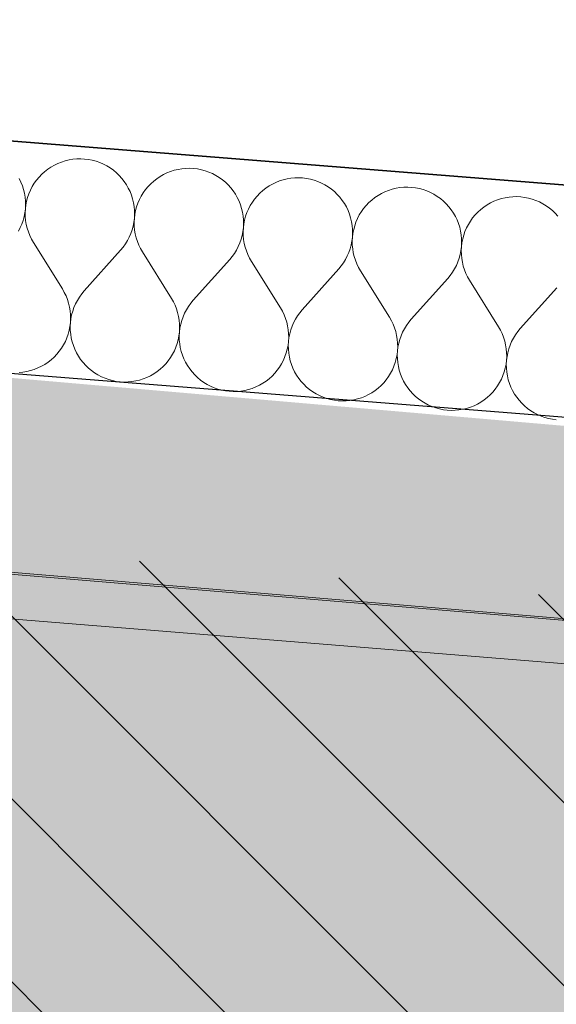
# Model space of a CAD drawing. Header units: millimetres. Extents: x -40276 to 214973, y -147941 to 35228.
# Tile 233 of 256: x -10525 to -10152, y 18343 to 19028. Entities that reach past the tile are written whole.
import ezdxf

# ---------------------------------------------------------------- set-up
doc = ezdxf.new("R2010")
doc.units = ezdxf.units.MM
doc.header["$MEASUREMENT"] = 0
doc.linetypes.add('Wipeout_Contour', pattern=[1000, 0, -1000])
for name, color, linetype in [('1._POHLED ZÁPADNÍ_2_0_plochy', 7, 'Continuous'), ('1._POHLED ZÁPADNÍ_2_akustické prvky', 7, 'Continuous'), ('1._POHLED ZÁPADNÍ_2_BT_ortho', 7, 'Continuous'), ('1._POHLED ZÁPADNÍ_2_Konstrukce - nosné', 7, 'Continuous'), ('1._POHLED ZÁPADNÍ_2_Nové_Výplně – Řezové', 7, 'Continuous'), ('1._POHLED ZÁPADNÍ_2_Výplně – Řezové', 7, 'Continuous')]:
    doc.layers.add(name, color=color, linetype=linetype)

# ---------------------------------------------------------------- blocks, each defined once
blk = doc.blocks.new('*X20', base_point=(-42174.69, -26223.67))
at = {"layer": '1._POHLED ZÁPADNÍ_2_Nové_Výplně – Řezové', "color": 21, "linetype": 'Continuous', "lineweight": 20, "true_color": 0xffaaaa}
for p, q in [((-10503.46, 18925.56), (-10505.72, 18924.04)), ((-10501.1, 18926.91), (-10503.46, 18925.56)), ((-10498.65, 18928.09), (-10501.1, 18926.91)), ((-10496.13, 18929.1), (-10498.65, 18928.09)), ((-10493.53, 18929.92), (-10496.13, 18929.1)), ((-10490.89, 18930.55), (-10493.53, 18929.92)), ((-10488.2, 18930.99), (-10490.89, 18930.55)), ((-10485.49, 18931.24), (-10488.2, 18930.99)), ((-10482.77, 18931.3), (-10485.49, 18931.24)), ((-10480.06, 18931.16), (-10482.77, 18931.3)), ((-10477.36, 18930.83), (-10480.06, 18931.16)), ((-10474.69, 18930.31), (-10477.36, 18930.83)), ((-10472.06, 18929.59), (-10474.69, 18930.31)), ((-10469.49, 18928.7), (-10472.06, 18929.59)), ((-10466.99, 18927.62), (-10469.49, 18928.7)), ((-10464.58, 18926.36), (-10466.99, 18927.62)), ((-10462.26, 18924.94), (-10464.58, 18926.36)), ((-10460.05, 18923.35), (-10462.26, 18924.94)), ((-10409.59, 18924.66), (-10412.3, 18924.41)), ((-10406.87, 18924.72), (-10409.59, 18924.66)), ((-10404.15, 18924.58), (-10406.87, 18924.72)), ((-10401.45, 18924.25), (-10404.15, 18924.58)), ((-10511.77, 18918.58), (-10513.5, 18916.48)), ((-10509.88, 18920.54), (-10511.77, 18918.58)), ((-10507.87, 18922.36), (-10509.88, 18920.54)), ((-10505.72, 18924.04), (-10507.87, 18922.36)), ((-10457.96, 18921.61), (-10460.05, 18923.35)), ((-10456, 18919.73), (-10457.96, 18921.61)), ((-10454.17, 18917.71), (-10456, 18919.73)), ((-10452.5, 18915.56), (-10454.17, 18917.71)), ((-10427.56, 18918.98), (-10429.82, 18917.46)), ((-10425.2, 18920.33), (-10427.56, 18918.98)), ((-10422.75, 18921.51), (-10425.2, 18920.33)), ((-10420.22, 18922.51), (-10422.75, 18921.51)), ((-10417.63, 18923.34), (-10420.22, 18922.51)), ((-10414.98, 18923.97), (-10417.63, 18923.34)), ((-10412.3, 18924.41), (-10414.98, 18923.97)), ((-10398.78, 18923.72), (-10401.45, 18924.25)), ((-10396.15, 18923.01), (-10398.78, 18923.72)), ((-10393.59, 18922.11), (-10396.15, 18923.01)), ((-10391.09, 18921.03), (-10393.59, 18922.11)), ((-10388.68, 18919.78), (-10391.09, 18921.03)), ((-10386.36, 18918.36), (-10388.68, 18919.78)), ((-10384.15, 18916.77), (-10386.36, 18918.36)), ((-10336.39, 18917.83), (-10339.07, 18917.39)), ((-10333.68, 18918.08), (-10336.39, 18917.83)), ((-10330.96, 18918.14), (-10333.68, 18918.08)), ((-10328.24, 18918), (-10330.96, 18918.14)), ((-10325.54, 18917.67), (-10328.24, 18918)), ((-10322.87, 18917.14), (-10325.54, 18917.67)), ((-10524.36, 18915.08), (-10525.54, 18917.53)), ((-10523.36, 18912.55), (-10524.36, 18915.08)), ((-10522.54, 18909.95), (-10523.36, 18912.55)), ((-10516.51, 18911.95), (-10517.76, 18909.54)), ((-10515.09, 18914.27), (-10516.51, 18911.95)), ((-10513.5, 18916.48), (-10515.09, 18914.27)), ((-10450.98, 18913.31), (-10452.5, 18915.56)), ((-10449.63, 18910.95), (-10450.98, 18913.31)), ((-10448.45, 18908.49), (-10449.63, 18910.95)), ((-10435.86, 18911.99), (-10437.6, 18909.9)), ((-10433.98, 18913.96), (-10435.86, 18911.99)), ((-10431.96, 18915.78), (-10433.98, 18913.96)), ((-10429.82, 18917.46), (-10431.96, 18915.78)), ((-10382.05, 18915.03), (-10384.15, 18916.77)), ((-10380.09, 18913.15), (-10382.05, 18915.03)), ((-10378.27, 18911.13), (-10380.09, 18913.15)), ((-10376.6, 18908.98), (-10378.27, 18911.13)), ((-10353.91, 18910.88), (-10356.05, 18909.2)), ((-10351.65, 18912.4), (-10353.91, 18910.88)), ((-10349.29, 18913.75), (-10351.65, 18912.4)), ((-10346.84, 18914.93), (-10349.29, 18913.75)), ((-10344.31, 18915.93), (-10346.84, 18914.93)), ((-10341.72, 18916.75), (-10344.31, 18915.93)), ((-10339.07, 18917.39), (-10341.72, 18916.75)), ((-10320.25, 18916.43), (-10322.87, 18917.14)), ((-10317.68, 18915.53), (-10320.25, 18916.43)), ((-10315.18, 18914.45), (-10317.68, 18915.53)), ((-10312.77, 18913.2), (-10315.18, 18914.45)), ((-10310.45, 18911.77), (-10312.77, 18913.2)), ((-10308.24, 18910.19), (-10310.45, 18911.77)), ((-10263.17, 18910.81), (-10265.81, 18910.17)), ((-10260.48, 18911.25), (-10263.17, 18910.81)), ((-10257.78, 18911.5), (-10260.48, 18911.25)), ((-10255.06, 18911.56), (-10257.78, 18911.5)), ((-10252.34, 18911.42), (-10255.06, 18911.56)), ((-10249.64, 18911.09), (-10252.34, 18911.42)), ((-10246.97, 18910.56), (-10249.64, 18911.09)), ((-10521.91, 18907.31), (-10522.54, 18909.95)), ((-10521.46, 18904.62), (-10521.91, 18907.31)), ((-10521.22, 18901.91), (-10521.46, 18904.62)), ((-10519.74, 18904.47), (-10520.45, 18901.85)), ((-10518.84, 18907.04), (-10519.74, 18904.47)), ((-10517.76, 18909.54), (-10518.84, 18907.04)), ((-10447.45, 18905.96), (-10448.45, 18908.49)), ((-10446.63, 18903.37), (-10447.45, 18905.96)), ((-10440.61, 18905.37), (-10441.86, 18902.96)), ((-10439.18, 18907.69), (-10440.61, 18905.37)), ((-10437.6, 18909.9), (-10439.18, 18907.69)), ((-10375.08, 18906.72), (-10376.6, 18908.98)), ((-10373.73, 18904.36), (-10375.08, 18906.72)), ((-10372.55, 18901.91), (-10373.73, 18904.36)), ((-10359.96, 18905.41), (-10361.69, 18903.32)), ((-10358.07, 18907.38), (-10359.96, 18905.41)), ((-10356.05, 18909.2), (-10358.07, 18907.38)), ((-10306.15, 18908.45), (-10308.24, 18910.19)), ((-10304.19, 18906.57), (-10306.15, 18908.45)), ((-10302.36, 18904.55), (-10304.19, 18906.57)), ((-10300.69, 18902.4), (-10302.36, 18904.55)), ((-10278.01, 18904.3), (-10280.15, 18902.62)), ((-10275.75, 18905.81), (-10278.01, 18904.3)), ((-10273.39, 18907.17), (-10275.75, 18905.81)), ((-10270.94, 18908.35), (-10273.39, 18907.17)), ((-10268.41, 18909.35), (-10270.94, 18908.35)), ((-10265.81, 18910.17), (-10268.41, 18909.35)), ((-10244.34, 18909.85), (-10246.97, 18910.56)), ((-10241.78, 18908.95), (-10244.34, 18909.85)), ((-10239.28, 18907.87), (-10241.78, 18908.95)), ((-10236.86, 18906.62), (-10239.28, 18907.87)), ((-10234.55, 18905.19), (-10236.86, 18906.62)), ((-10232.34, 18903.61), (-10234.55, 18905.19)), ((-10187.26, 18904.22), (-10189.91, 18903.59)), ((-10184.58, 18904.67), (-10187.26, 18904.22)), ((-10181.87, 18904.92), (-10184.58, 18904.67)), ((-10179.15, 18904.97), (-10181.87, 18904.92)), ((-10176.43, 18904.84), (-10179.15, 18904.97)), ((-10173.73, 18904.5), (-10176.43, 18904.84)), ((-10171.06, 18903.98), (-10173.73, 18904.5)), ((-10168.44, 18903.27), (-10171.06, 18903.98)), ((-10521.3, 18896.47), (-10521.16, 18899.19)), ((-10520.97, 18899.18), (-10521.3, 18896.47)), ((-10521.16, 18899.19), (-10521.22, 18901.91)), ((-10520.45, 18901.85), (-10520.97, 18899.18)), ((-10446, 18900.72), (-10446.63, 18903.37)), ((-10445.56, 18898.04), (-10446, 18900.72)), ((-10445.31, 18895.33), (-10445.56, 18898.04)), ((-10443.83, 18897.89), (-10444.54, 18895.26)), ((-10442.94, 18900.46), (-10443.83, 18897.89)), ((-10441.86, 18902.96), (-10442.94, 18900.46)), ((-10371.54, 18899.38), (-10372.55, 18901.91)), ((-10370.73, 18896.79), (-10371.54, 18899.38)), ((-10364.7, 18898.79), (-10365.95, 18896.37)), ((-10363.28, 18901.11), (-10364.7, 18898.79)), ((-10361.69, 18903.32), (-10363.28, 18901.11)), ((-10299.17, 18900.14), (-10300.69, 18902.4)), ((-10297.82, 18897.78), (-10299.17, 18900.14)), ((-10296.64, 18895.33), (-10297.82, 18897.78)), ((-10284.05, 18898.83), (-10285.79, 18896.74)), ((-10282.17, 18900.8), (-10284.05, 18898.83)), ((-10280.15, 18902.62), (-10282.17, 18900.8)), ((-10230.24, 18901.87), (-10232.34, 18903.61)), ((-10228.28, 18899.98), (-10230.24, 18901.87)), ((-10226.46, 18897.96), (-10228.28, 18899.98)), ((-10224.78, 18895.82), (-10226.46, 18897.96)), ((-10202.1, 18897.71), (-10204.24, 18896.04)), ((-10199.84, 18899.23), (-10202.1, 18897.71)), ((-10197.48, 18900.59), (-10199.84, 18899.23)), ((-10195.03, 18901.77), (-10197.48, 18900.59)), ((-10192.5, 18902.77), (-10195.03, 18901.77)), ((-10189.91, 18903.59), (-10192.5, 18902.77)), ((-10165.87, 18902.37), (-10168.44, 18903.27)), ((-10163.37, 18901.29), (-10165.87, 18902.37)), ((-10160.96, 18900.04), (-10163.37, 18901.29)), ((-10158.64, 18898.61), (-10160.96, 18900.04)), ((-10156.43, 18897.03), (-10158.64, 18898.61)), ((-10522.87, 18888.48), (-10522.16, 18891.11)), ((-10522.16, 18891.11), (-10521.63, 18893.77)), ((-10521.63, 18893.77), (-10521.3, 18896.47)), ((-10521.3, 18896.47), (-10521.44, 18893.76)), ((-10521.44, 18893.76), (-10521.38, 18891.04)), ((-10521.38, 18891.04), (-10521.13, 18888.33)), ((-10445.4, 18889.89), (-10445.26, 18892.61)), ((-10445.07, 18892.59), (-10445.4, 18889.89)), ((-10445.26, 18892.61), (-10445.31, 18895.33)), ((-10444.54, 18895.26), (-10445.07, 18892.59)), ((-10370.09, 18894.14), (-10370.73, 18896.79)), ((-10369.65, 18891.46), (-10370.09, 18894.14)), ((-10369.4, 18888.75), (-10369.65, 18891.46)), ((-10367.93, 18891.31), (-10368.64, 18888.68)), ((-10367.03, 18893.88), (-10367.93, 18891.31)), ((-10365.95, 18896.37), (-10367.03, 18893.88)), ((-10295.64, 18892.8), (-10296.64, 18895.33)), ((-10294.82, 18890.21), (-10295.64, 18892.8)), ((-10288.79, 18892.21), (-10290.05, 18889.79)), ((-10287.37, 18894.53), (-10288.79, 18892.21)), ((-10285.79, 18896.74), (-10287.37, 18894.53)), ((-10223.27, 18893.56), (-10224.78, 18895.82)), ((-10221.92, 18891.2), (-10223.27, 18893.56)), ((-10220.74, 18888.75), (-10221.92, 18891.2)), ((-10208.14, 18892.25), (-10209.88, 18890.16)), ((-10206.26, 18894.21), (-10208.14, 18892.25)), ((-10204.24, 18896.04), (-10206.26, 18894.21)), ((-10154.34, 18895.29), (-10156.43, 18897.03)), ((-10152.38, 18893.4), (-10154.34, 18895.29)), ((-10150.55, 18891.38), (-10152.38, 18893.4)), ((-10526.11, 18881), (-10524.86, 18883.42)), ((-10524.86, 18883.42), (-10523.77, 18885.91)), ((-10523.77, 18885.91), (-10522.87, 18888.48)), ((-10521.13, 18888.33), (-10520.68, 18885.65)), ((-10520.68, 18885.65), (-10520.05, 18883)), ((-10446.97, 18881.9), (-10446.25, 18884.52)), ((-10446.25, 18884.52), (-10445.73, 18887.19)), ((-10445.73, 18887.19), (-10445.4, 18889.89)), ((-10445.4, 18889.89), (-10445.53, 18887.18)), ((-10445.53, 18887.18), (-10445.47, 18884.46)), ((-10445.47, 18884.46), (-10445.22, 18881.75)), ((-10369.49, 18883.31), (-10369.35, 18886.03)), ((-10369.16, 18886.01), (-10369.49, 18883.31)), ((-10369.35, 18886.03), (-10369.4, 18888.75)), ((-10368.64, 18888.68), (-10369.16, 18886.01)), ((-10294.19, 18887.56), (-10294.82, 18890.21)), ((-10293.75, 18884.88), (-10294.19, 18887.56)), ((-10293.5, 18882.17), (-10293.75, 18884.88)), ((-10292.02, 18884.73), (-10292.73, 18882.1)), ((-10291.12, 18887.3), (-10292.02, 18884.73)), ((-10290.05, 18889.79), (-10291.12, 18887.3)), ((-10219.73, 18886.22), (-10220.74, 18888.75)), ((-10218.91, 18883.63), (-10219.73, 18886.22)), ((-10218.28, 18880.98), (-10218.91, 18883.63)), ((-10212.89, 18885.63), (-10214.14, 18883.21)), ((-10211.47, 18887.95), (-10212.89, 18885.63)), ((-10209.88, 18890.16), (-10211.47, 18887.95)), ((-10520.05, 18883), (-10519.23, 18880.41)), ((-10519.23, 18880.41), (-10518.22, 18877.88)), ((-10518.22, 18877.88), (-10517.04, 18875.43)), ((-10450.21, 18874.42), (-10448.95, 18876.84)), ((-10448.95, 18876.84), (-10447.87, 18879.33)), ((-10447.87, 18879.33), (-10446.97, 18881.9)), ((-10445.22, 18881.75), (-10444.78, 18879.06)), ((-10444.78, 18879.06), (-10444.14, 18876.42)), ((-10371.06, 18875.32), (-10370.35, 18877.94)), ((-10370.35, 18877.94), (-10369.82, 18880.61)), ((-10369.82, 18880.61), (-10369.49, 18883.31)), ((-10369.49, 18883.31), (-10369.63, 18880.59)), ((-10369.63, 18880.59), (-10369.57, 18877.87)), ((-10369.57, 18877.87), (-10369.32, 18875.17)), ((-10293.92, 18874.03), (-10293.58, 18876.73)), ((-10293.58, 18876.73), (-10293.72, 18874.01)), ((-10293.58, 18876.73), (-10293.44, 18879.45)), ((-10293.25, 18879.43), (-10293.58, 18876.73)), ((-10293.44, 18879.45), (-10293.5, 18882.17)), ((-10292.73, 18882.1), (-10293.25, 18879.43)), ((-10217.84, 18878.3), (-10218.28, 18880.98)), ((-10217.59, 18875.59), (-10217.84, 18878.3)), ((-10216.12, 18878.15), (-10216.83, 18875.52)), ((-10215.22, 18880.71), (-10216.12, 18878.15)), ((-10214.14, 18883.21), (-10215.22, 18880.71)), ((-10517.04, 18875.43), (-10515.68, 18873.07)), ((-10515.68, 18873.07), (-10495.54, 18840.73)), ((-10454.96, 18867.8), (-10453.22, 18869.9)), ((-10453.22, 18869.9), (-10451.63, 18872.1)), ((-10451.63, 18872.1), (-10450.21, 18874.42)), ((-10444.14, 18876.42), (-10443.32, 18873.82)), ((-10443.32, 18873.82), (-10442.32, 18871.3)), ((-10442.32, 18871.3), (-10441.13, 18868.85)), ((-10374.3, 18867.84), (-10373.04, 18870.25)), ((-10373.04, 18870.25), (-10371.96, 18872.75)), ((-10371.96, 18872.75), (-10371.06, 18875.32)), ((-10369.32, 18875.17), (-10368.87, 18872.48)), ((-10368.87, 18872.48), (-10368.24, 18869.84)), ((-10368.24, 18869.84), (-10367.41, 18867.24)), ((-10295.16, 18868.74), (-10294.44, 18871.36)), ((-10294.44, 18871.36), (-10293.92, 18874.03)), ((-10293.72, 18874.01), (-10293.66, 18871.29)), ((-10293.66, 18871.29), (-10293.41, 18868.58)), ((-10218.01, 18867.45), (-10217.68, 18870.15)), ((-10217.68, 18870.15), (-10217.81, 18867.43)), ((-10217.68, 18870.15), (-10217.54, 18872.87)), ((-10217.35, 18872.85), (-10217.68, 18870.15)), ((-10217.54, 18872.87), (-10217.59, 18875.59)), ((-10216.83, 18875.52), (-10217.35, 18872.85)), ((-10454.96, 18867.8), (-10480.36, 18839.42)), ((-10441.13, 18868.85), (-10439.78, 18866.49)), ((-10439.78, 18866.49), (-10419.64, 18834.15)), ((-10379.05, 18861.22), (-10377.31, 18863.31)), ((-10377.31, 18863.31), (-10375.73, 18865.52)), ((-10375.73, 18865.52), (-10374.3, 18867.84)), ((-10367.41, 18867.24), (-10366.41, 18864.72)), ((-10366.41, 18864.72), (-10365.23, 18862.27)), ((-10298.39, 18861.26), (-10297.14, 18863.67)), ((-10297.14, 18863.67), (-10296.06, 18866.17)), ((-10296.06, 18866.17), (-10295.16, 18868.74)), ((-10293.41, 18868.58), (-10292.97, 18865.9)), ((-10292.97, 18865.9), (-10292.33, 18863.26)), ((-10292.33, 18863.26), (-10291.51, 18860.66)), ((-10219.25, 18862.15), (-10218.54, 18864.78)), ((-10218.54, 18864.78), (-10218.01, 18867.45)), ((-10217.81, 18867.43), (-10217.76, 18864.71)), ((-10217.76, 18864.71), (-10217.51, 18862)), ((-10379.05, 18861.22), (-10404.46, 18832.83)), ((-10365.23, 18862.27), (-10363.87, 18859.91)), ((-10363.87, 18859.91), (-10343.73, 18827.57)), ((-10303.15, 18854.64), (-10301.41, 18856.73)), ((-10301.41, 18856.73), (-10299.82, 18858.94)), ((-10299.82, 18858.94), (-10298.39, 18861.26)), ((-10291.51, 18860.66), (-10290.5, 18858.13)), ((-10290.5, 18858.13), (-10289.32, 18855.68)), ((-10222.49, 18854.68), (-10221.23, 18857.09)), ((-10221.23, 18857.09), (-10220.15, 18859.59)), ((-10220.15, 18859.59), (-10219.25, 18862.15)), ((-10217.51, 18862), (-10217.06, 18859.32)), ((-10217.06, 18859.32), (-10216.43, 18856.67)), ((-10216.43, 18856.67), (-10215.6, 18854.08)), ((-10303.15, 18854.64), (-10328.55, 18826.25)), ((-10289.32, 18855.68), (-10287.97, 18853.33)), ((-10287.97, 18853.33), (-10267.83, 18820.99)), ((-10227.24, 18848.06), (-10225.5, 18850.15)), ((-10225.5, 18850.15), (-10223.91, 18852.36)), ((-10223.91, 18852.36), (-10222.49, 18854.68)), ((-10215.6, 18854.08), (-10214.6, 18851.55)), ((-10214.6, 18851.55), (-10213.42, 18849.1)), ((-10227.24, 18848.06), (-10252.65, 18819.67)), ((-10213.42, 18849.1), (-10212.06, 18846.74)), ((-10212.06, 18846.74), (-10191.92, 18814.41)), ((-10494.19, 18838.37), (-10495.54, 18840.73)), ((-10493.01, 18835.92), (-10494.19, 18838.37)), ((-10492, 18833.4), (-10493.01, 18835.92)), ((-10482.1, 18837.33), (-10483.69, 18835.12)), ((-10480.36, 18839.42), (-10482.1, 18837.33)), ((-10151.34, 18841.48), (-10176.74, 18813.09)), ((-10491.18, 18830.8), (-10492, 18833.4)), ((-10490.54, 18828.16), (-10491.18, 18830.8)), ((-10486.37, 18830.39), (-10487.45, 18827.89)), ((-10485.12, 18832.8), (-10486.37, 18830.39)), ((-10483.69, 18835.12), (-10485.12, 18832.8)), ((-10418.28, 18831.79), (-10419.64, 18834.15)), ((-10417.1, 18829.34), (-10418.28, 18831.79)), ((-10416.1, 18826.81), (-10417.1, 18829.34)), ((-10406.2, 18830.74), (-10407.78, 18828.53)), ((-10404.46, 18832.83), (-10406.2, 18830.74)), ((-10490.1, 18825.47), (-10490.54, 18828.16)), ((-10489.85, 18822.76), (-10490.1, 18825.47)), ((-10489.79, 18820.04), (-10489.85, 18822.76)), ((-10489.07, 18822.7), (-10489.59, 18820.03)), ((-10488.35, 18825.32), (-10489.07, 18822.7)), ((-10487.45, 18827.89), (-10488.35, 18825.32)), ((-10415.27, 18824.22), (-10416.1, 18826.81)), ((-10414.64, 18821.58), (-10415.27, 18824.22)), ((-10410.47, 18823.8), (-10411.55, 18821.31)), ((-10409.21, 18826.22), (-10410.47, 18823.8)), ((-10407.78, 18828.53), (-10409.21, 18826.22)), ((-10342.38, 18825.21), (-10343.73, 18827.57)), ((-10341.19, 18822.76), (-10342.38, 18825.21)), ((-10340.19, 18820.23), (-10341.19, 18822.76)), ((-10331.88, 18821.95), (-10333.3, 18819.64)), ((-10330.29, 18824.16), (-10331.88, 18821.95)), ((-10328.55, 18826.25), (-10330.29, 18824.16)), ((-10490.26, 18814.63), (-10489.93, 18817.33)), ((-10489.93, 18817.33), (-10490.07, 18814.61)), ((-10489.93, 18817.33), (-10489.79, 18820.04)), ((-10489.59, 18820.03), (-10489.93, 18817.33)), ((-10414.19, 18818.89), (-10414.64, 18821.58)), ((-10413.94, 18816.18), (-10414.19, 18818.89)), ((-10413.88, 18813.46), (-10413.94, 18816.18)), ((-10413.16, 18816.12), (-10413.69, 18813.45)), ((-10412.45, 18818.74), (-10413.16, 18816.12)), ((-10411.55, 18821.31), (-10412.45, 18818.74)), ((-10339.37, 18817.64), (-10340.19, 18820.23)), ((-10338.73, 18814.99), (-10339.37, 18817.64)), ((-10338.29, 18812.31), (-10338.73, 18814.99)), ((-10334.56, 18817.22), (-10335.64, 18814.73)), ((-10333.3, 18819.64), (-10334.56, 18817.22)), ((-10266.47, 18818.63), (-10267.83, 18820.99)), ((-10265.29, 18816.18), (-10266.47, 18818.63)), ((-10264.28, 18813.65), (-10265.29, 18816.18)), ((-10255.97, 18815.37), (-10257.4, 18813.05)), ((-10254.39, 18817.58), (-10255.97, 18815.37)), ((-10252.65, 18819.67), (-10254.39, 18817.58)), ((-10492.39, 18806.76), (-10491.49, 18809.33)), ((-10491.49, 18809.33), (-10490.78, 18811.96)), ((-10490.78, 18811.96), (-10490.26, 18814.63)), ((-10490.07, 18814.61), (-10490.01, 18811.89)), ((-10490.01, 18811.89), (-10489.76, 18809.18)), ((-10489.76, 18809.18), (-10489.32, 18806.5)), ((-10414.87, 18805.38), (-10414.35, 18808.05)), ((-10414.35, 18808.05), (-10414.02, 18810.75)), ((-10414.02, 18810.75), (-10414.16, 18808.03)), ((-10414.16, 18808.03), (-10414.11, 18805.31)), ((-10414.02, 18810.75), (-10413.88, 18813.46)), ((-10413.69, 18813.45), (-10414.02, 18810.75)), ((-10338.04, 18809.6), (-10338.29, 18812.31)), ((-10337.98, 18806.88), (-10338.04, 18809.6)), ((-10337.26, 18809.53), (-10337.78, 18806.86)), ((-10336.54, 18812.16), (-10337.26, 18809.53)), ((-10335.64, 18814.73), (-10336.54, 18812.16)), ((-10263.46, 18811.06), (-10264.28, 18813.65)), ((-10262.83, 18808.41), (-10263.46, 18811.06)), ((-10262.38, 18805.73), (-10262.83, 18808.41)), ((-10259.74, 18808.14), (-10260.64, 18805.58)), ((-10258.66, 18810.64), (-10259.74, 18808.14)), ((-10257.4, 18813.05), (-10258.66, 18810.64)), ((-10190.57, 18812.05), (-10191.92, 18814.41)), ((-10189.38, 18809.6), (-10190.57, 18812.05)), ((-10188.38, 18807.07), (-10189.38, 18809.6)), ((-10180.07, 18808.79), (-10181.49, 18806.47)), ((-10178.48, 18811), (-10180.07, 18808.79)), ((-10176.74, 18813.09), (-10178.48, 18811)), ((-10496.14, 18799.53), (-10494.72, 18801.85)), ((-10494.72, 18801.85), (-10493.46, 18804.26)), ((-10493.46, 18804.26), (-10492.39, 18806.76)), ((-10489.32, 18806.5), (-10488.69, 18803.85)), ((-10488.69, 18803.85), (-10487.87, 18801.26)), ((-10487.87, 18801.26), (-10486.87, 18798.73)), ((-10416.48, 18800.18), (-10415.58, 18802.75)), ((-10415.58, 18802.75), (-10414.87, 18805.38)), ((-10414.11, 18805.31), (-10413.86, 18802.6)), ((-10413.86, 18802.6), (-10413.42, 18799.92)), ((-10338.97, 18798.79), (-10338.44, 18801.46)), ((-10338.44, 18801.46), (-10338.11, 18804.16)), ((-10338.11, 18804.16), (-10338.25, 18801.45)), ((-10338.25, 18801.45), (-10338.2, 18798.73)), ((-10338.11, 18804.16), (-10337.98, 18806.88)), ((-10337.78, 18806.86), (-10338.11, 18804.16)), ((-10262.13, 18803.02), (-10262.38, 18805.73)), ((-10262.07, 18800.3), (-10262.13, 18803.02)), ((-10261.35, 18802.95), (-10261.88, 18800.28)), ((-10260.64, 18805.58), (-10261.35, 18802.95)), ((-10187.56, 18804.48), (-10188.38, 18807.07)), ((-10186.92, 18801.83), (-10187.56, 18804.48)), ((-10186.48, 18799.15), (-10186.92, 18801.83)), ((-10183.83, 18801.56), (-10184.73, 18799)), ((-10182.75, 18804.06), (-10183.83, 18801.56)), ((-10181.49, 18806.47), (-10182.75, 18804.06)), ((-10501.34, 18793.26), (-10499.46, 18795.23)), ((-10499.46, 18795.23), (-10497.72, 18797.32)), ((-10497.72, 18797.32), (-10496.14, 18799.53)), ((-10486.87, 18798.73), (-10485.69, 18796.28)), ((-10485.69, 18796.28), (-10484.34, 18793.91)), ((-10420.23, 18792.95), (-10418.81, 18795.27)), ((-10418.81, 18795.27), (-10417.56, 18797.68)), ((-10417.56, 18797.68), (-10416.48, 18800.18)), ((-10413.42, 18799.92), (-10412.78, 18797.27)), ((-10412.78, 18797.27), (-10411.97, 18794.67)), ((-10411.97, 18794.67), (-10410.96, 18792.15)), ((-10340.57, 18793.6), (-10339.68, 18796.17)), ((-10339.68, 18796.17), (-10338.97, 18798.79)), ((-10338.2, 18798.73), (-10337.95, 18796.02)), ((-10337.95, 18796.02), (-10337.51, 18793.33)), ((-10263.06, 18792.21), (-10262.54, 18794.88)), ((-10262.54, 18794.88), (-10262.21, 18797.58)), ((-10262.21, 18797.58), (-10262.35, 18794.87)), ((-10262.35, 18794.87), (-10262.29, 18792.15)), ((-10262.21, 18797.58), (-10262.07, 18800.3)), ((-10261.88, 18800.28), (-10262.21, 18797.58)), ((-10186.22, 18796.44), (-10186.48, 18799.15)), ((-10186.17, 18793.72), (-10186.22, 18796.44)), ((-10185.44, 18796.37), (-10185.97, 18793.7)), ((-10184.73, 18799), (-10185.44, 18796.37)), ((-10510.12, 18786.89), (-10507.76, 18788.24)), ((-10507.76, 18788.24), (-10505.5, 18789.76)), ((-10505.5, 18789.76), (-10503.36, 18791.44)), ((-10503.36, 18791.44), (-10501.34, 18793.26)), ((-10484.34, 18793.91), (-10482.82, 18791.66)), ((-10482.82, 18791.66), (-10481.15, 18789.51)), ((-10481.15, 18789.51), (-10479.32, 18787.49)), ((-10479.32, 18787.49), (-10477.36, 18785.61)), ((-10425.44, 18786.68), (-10423.55, 18788.64)), ((-10423.55, 18788.64), (-10421.82, 18790.74)), ((-10421.82, 18790.74), (-10420.23, 18792.95)), ((-10410.96, 18792.15), (-10409.78, 18789.69)), ((-10409.78, 18789.69), (-10408.43, 18787.33)), ((-10344.33, 18786.37), (-10342.9, 18788.69)), ((-10342.9, 18788.69), (-10341.65, 18791.1)), ((-10341.65, 18791.1), (-10340.57, 18793.6)), ((-10337.51, 18793.33), (-10336.88, 18790.69)), ((-10336.88, 18790.69), (-10336.06, 18788.09)), ((-10336.06, 18788.09), (-10335.06, 18785.56)), ((-10264.67, 18787.02), (-10263.77, 18789.59)), ((-10263.77, 18789.59), (-10263.06, 18792.21)), ((-10262.29, 18792.15), (-10262.05, 18789.44)), ((-10262.05, 18789.44), (-10261.6, 18786.75)), ((-10187.15, 18785.63), (-10186.63, 18788.3)), ((-10186.63, 18788.3), (-10186.3, 18791)), ((-10186.3, 18791), (-10186.44, 18788.28)), ((-10186.44, 18788.28), (-10186.39, 18785.56)), ((-10186.3, 18791), (-10186.17, 18793.72)), ((-10185.97, 18793.7), (-10186.3, 18791)), ((-10525.73, 18782.56), (-10523.03, 18782.81)), ((-10523.03, 18782.81), (-10520.34, 18783.25)), ((-10520.34, 18783.25), (-10517.7, 18783.89)), ((-10517.7, 18783.89), (-10515.1, 18784.71)), ((-10515.1, 18784.71), (-10512.57, 18785.71)), ((-10512.57, 18785.71), (-10510.12, 18786.89)), ((-10477.36, 18785.61), (-10475.27, 18783.87)), ((-10475.27, 18783.87), (-10473.06, 18782.28)), ((-10473.06, 18782.28), (-10470.74, 18780.86)), ((-10470.74, 18780.86), (-10468.33, 18779.6)), ((-10434.22, 18780.31), (-10431.86, 18781.66)), ((-10431.86, 18781.66), (-10429.6, 18783.18)), ((-10429.6, 18783.18), (-10427.46, 18784.86)), ((-10427.46, 18784.86), (-10425.44, 18786.68)), ((-10408.43, 18787.33), (-10406.91, 18785.07)), ((-10406.91, 18785.07), (-10405.24, 18782.93)), ((-10405.24, 18782.93), (-10403.42, 18780.91)), ((-10403.42, 18780.91), (-10401.46, 18779.03)), ((-10349.53, 18780.1), (-10347.65, 18782.06)), ((-10347.65, 18782.06), (-10345.91, 18784.16)), ((-10345.91, 18784.16), (-10344.33, 18786.37)), ((-10335.06, 18785.56), (-10333.88, 18783.11)), ((-10333.88, 18783.11), (-10332.53, 18780.75)), ((-10332.53, 18780.75), (-10331.01, 18778.49)), ((-10268.42, 18779.79), (-10267, 18782.11)), ((-10267, 18782.11), (-10265.75, 18784.52)), ((-10265.75, 18784.52), (-10264.67, 18787.02)), ((-10261.6, 18786.75), (-10260.97, 18784.11)), ((-10260.97, 18784.11), (-10260.15, 18781.51)), ((-10260.15, 18781.51), (-10259.15, 18778.98)), ((-10188.76, 18780.44), (-10187.87, 18783)), ((-10187.87, 18783), (-10187.15, 18785.63)), ((-10186.39, 18785.56), (-10186.14, 18782.86)), ((-10186.14, 18782.86), (-10185.7, 18780.17)), ((-10468.33, 18779.6), (-10465.83, 18778.53)), ((-10465.83, 18778.53), (-10463.26, 18777.63)), ((-10463.26, 18777.63), (-10460.64, 18776.91)), ((-10460.64, 18776.91), (-10457.97, 18776.39)), ((-10457.97, 18776.39), (-10455.27, 18776.06)), ((-10455.27, 18776.06), (-10452.55, 18775.92)), ((-10452.55, 18775.92), (-10449.83, 18775.98)), ((-10449.83, 18775.98), (-10447.12, 18776.23)), ((-10447.12, 18776.23), (-10444.44, 18776.67)), ((-10444.44, 18776.67), (-10441.79, 18777.3)), ((-10441.79, 18777.3), (-10439.2, 18778.12)), ((-10439.2, 18778.12), (-10436.67, 18779.13)), ((-10436.67, 18779.13), (-10434.22, 18780.31)), ((-10401.46, 18779.03), (-10399.36, 18777.29)), ((-10399.36, 18777.29), (-10397.15, 18775.7)), ((-10397.15, 18775.7), (-10394.83, 18774.28)), ((-10394.83, 18774.28), (-10392.42, 18773.02)), ((-10360.76, 18772.55), (-10358.31, 18773.73)), ((-10358.31, 18773.73), (-10355.95, 18775.08)), ((-10355.95, 18775.08), (-10353.69, 18776.6)), ((-10353.69, 18776.6), (-10351.55, 18778.27)), ((-10351.55, 18778.27), (-10349.53, 18780.1)), ((-10331.01, 18778.49), (-10329.34, 18776.35)), ((-10329.34, 18776.35), (-10327.51, 18774.33)), ((-10327.51, 18774.33), (-10325.55, 18772.45)), ((-10273.63, 18773.52), (-10271.74, 18775.48)), ((-10271.74, 18775.48), (-10270.01, 18777.57)), ((-10270.01, 18777.57), (-10268.42, 18779.79)), ((-10259.15, 18778.98), (-10257.97, 18776.53)), ((-10257.97, 18776.53), (-10256.62, 18774.17)), ((-10256.62, 18774.17), (-10255.1, 18771.91)), ((-10192.52, 18773.2), (-10191.09, 18775.52)), ((-10191.09, 18775.52), (-10189.84, 18777.94)), ((-10189.84, 18777.94), (-10188.76, 18780.44)), ((-10185.7, 18780.17), (-10185.07, 18777.52)), ((-10185.07, 18777.52), (-10184.25, 18774.93)), ((-10184.25, 18774.93), (-10183.25, 18772.4)), ((-10392.42, 18773.02), (-10389.92, 18771.94)), ((-10389.92, 18771.94), (-10387.36, 18771.05)), ((-10387.36, 18771.05), (-10384.73, 18770.33)), ((-10384.73, 18770.33), (-10382.06, 18769.81)), ((-10382.06, 18769.81), (-10379.36, 18769.48)), ((-10379.36, 18769.48), (-10376.64, 18769.34)), ((-10376.64, 18769.34), (-10373.92, 18769.4)), ((-10373.92, 18769.4), (-10371.21, 18769.65)), ((-10371.21, 18769.65), (-10368.53, 18770.09)), ((-10368.53, 18770.09), (-10365.88, 18770.72)), ((-10365.88, 18770.72), (-10363.29, 18771.54)), ((-10363.29, 18771.54), (-10360.76, 18772.55)), ((-10325.55, 18772.45), (-10323.46, 18770.71)), ((-10323.46, 18770.71), (-10321.25, 18769.12)), ((-10321.25, 18769.12), (-10318.93, 18767.7)), ((-10318.93, 18767.7), (-10316.52, 18766.44)), ((-10284.86, 18765.96), (-10282.41, 18767.15)), ((-10282.41, 18767.15), (-10280.05, 18768.5)), ((-10280.05, 18768.5), (-10277.79, 18770.02)), ((-10277.79, 18770.02), (-10275.64, 18771.69)), ((-10275.64, 18771.69), (-10273.63, 18773.52)), ((-10255.1, 18771.91), (-10253.43, 18769.77)), ((-10253.43, 18769.77), (-10251.61, 18767.75)), ((-10251.61, 18767.75), (-10249.64, 18765.86)), ((-10199.74, 18765.11), (-10197.72, 18766.94)), ((-10197.72, 18766.94), (-10195.84, 18768.9)), ((-10195.84, 18768.9), (-10194.1, 18770.99)), ((-10194.1, 18770.99), (-10192.52, 18773.2)), ((-10183.25, 18772.4), (-10182.07, 18769.95)), ((-10182.07, 18769.95), (-10180.71, 18767.59)), ((-10180.71, 18767.59), (-10179.2, 18765.33)), ((-10316.52, 18766.44), (-10314.02, 18765.36)), ((-10314.02, 18765.36), (-10311.45, 18764.46)), ((-10311.45, 18764.46), (-10308.82, 18763.75)), ((-10308.82, 18763.75), (-10306.15, 18763.23)), ((-10306.15, 18763.23), (-10303.45, 18762.9)), ((-10303.45, 18762.9), (-10300.74, 18762.76)), ((-10300.74, 18762.76), (-10298.02, 18762.81)), ((-10298.02, 18762.81), (-10295.31, 18763.06)), ((-10295.31, 18763.06), (-10292.62, 18763.51)), ((-10292.62, 18763.51), (-10289.98, 18764.14)), ((-10289.98, 18764.14), (-10287.38, 18764.96)), ((-10287.38, 18764.96), (-10284.86, 18765.96)), ((-10249.64, 18765.86), (-10247.55, 18764.12)), ((-10247.55, 18764.12), (-10245.34, 18762.54)), ((-10245.34, 18762.54), (-10243.02, 18761.11)), ((-10243.02, 18761.11), (-10240.61, 18759.86)), ((-10208.95, 18759.38), (-10206.5, 18760.56)), ((-10206.5, 18760.56), (-10204.14, 18761.92)), ((-10204.14, 18761.92), (-10201.88, 18763.44)), ((-10201.88, 18763.44), (-10199.74, 18765.11)), ((-10179.2, 18765.33), (-10177.52, 18763.19)), ((-10177.52, 18763.19), (-10175.7, 18761.17)), ((-10175.7, 18761.17), (-10173.74, 18759.28)), ((-10240.61, 18759.86), (-10238.11, 18758.78)), ((-10238.11, 18758.78), (-10235.54, 18757.88)), ((-10235.54, 18757.88), (-10232.92, 18757.17)), ((-10232.92, 18757.17), (-10230.25, 18756.65)), ((-10230.25, 18756.65), (-10227.55, 18756.31)), ((-10227.55, 18756.31), (-10224.83, 18756.18)), ((-10224.83, 18756.18), (-10222.11, 18756.23)), ((-10222.11, 18756.23), (-10219.4, 18756.48)), ((-10219.4, 18756.48), (-10216.72, 18756.93)), ((-10216.72, 18756.93), (-10214.07, 18757.56)), ((-10214.07, 18757.56), (-10211.48, 18758.38)), ((-10211.48, 18758.38), (-10208.95, 18759.38)), ((-10173.74, 18759.28), (-10171.65, 18757.54)), ((-10171.65, 18757.54), (-10169.44, 18755.96)), ((-10169.44, 18755.96), (-10167.12, 18754.53)), ((-10167.12, 18754.53), (-10164.7, 18753.28)), ((-10164.7, 18753.28), (-10162.21, 18752.2)), ((-10162.21, 18752.2), (-10159.64, 18751.3)), ((-10159.64, 18751.3), (-10157.01, 18750.59)), ((-10157.01, 18750.59), (-10154.34, 18750.07)), ((-10154.34, 18750.07), (-10151.64, 18749.73))]:
    blk.add_line(p, q, dxfattribs=at)

msp = doc.modelspace()

# ---------------------------------------------------------------- hatches: boundary and pattern name
at = {"layer": '1._POHLED ZÁPADNÍ_2_0_plochy', "linetype": 'Continuous', "lineweight": 20, "true_color": 0xffaaaa}
h = msp.add_hatch(dxfattribs=at)
h.set_pattern_fill('Izolační_tvárnice_0002', color=21, style=0, pattern_type=2)
h.set_pattern_definition([(315, (-10360.18, 9405.31), (63.6396, 63.6396), [])])
h.paths.add_polyline_path([(-10906.33, 18690.21), (-10970.68, 9084.15), (-20311.44, 10009.93), (-20479.41, 269.75), (-242.33, 419.76), (-238.38, 17796.01)])
at = {"layer": '1._POHLED ZÁPADNÍ_2_Výplně – Řezové', "linetype": 'Continuous', "lineweight": 13}
msp.add_hatch(color=254, dxfattribs=at).paths.add_polyline_path([(-6352.97, 18416.54), (-10538.45, 18779.45), (-10537.62, 18327.69), (-6352.11, 17964.78)])

# ---------------------------------------------------------------- linework, layer by layer
at = {"layer": '1._POHLED ZÁPADNÍ_2_Konstrukce - nosné', "color": 251, "linetype": 'Continuous', "lineweight": 13, "true_color": 0x6a6a6a}
for q in [(-24598.53, 19748.08), (-10902.83, 18674.82)]:
    msp.add_line((-240.38, 17779.13), q, dxfattribs=at)

# ---------------------------------------------------------------- next in the draw order: wipeouts: each hides what was drawn before it
at = {"color": 254, "linetype": 'Wipeout_Contour', "lineweight": 0, "ltscale": 82830.965884}
msp.add_wipeout([(-10988.08, 18818.43), (-6352.11, 18416.47), (-6339.29, 18575.96), (-10988.08, 18979.03)], dxfattribs=at).dxf.layer = '1._POHLED ZÁPADNÍ_2_Nové_Výplně – Řezové'

# ---------------------------------------------------------------- next in the draw order: linework, layer by layer
at = {"layer": '1._POHLED ZÁPADNÍ_2_akustické prvky', "color": 1, "linetype": 'Continuous', "lineweight": 35}
msp.add_line((-11148.08, 18992.91), (-161.69, 18118.67), dxfattribs=at)
at = {"layer": '1._POHLED ZÁPADNÍ_2_BT_ortho', "color": 142, "linetype": 'Continuous', "lineweight": 20, "true_color": 0x0080c0, "flags": 128}
msp.add_lwpolyline([(-1163.34, 17864.45), (-11029.43, 18683.38), (-24351.81, 19728.14), (-25320.42, 13819.16), (-25595.36, 12086.61)], dxfattribs=at)
at = {"layer": '1._POHLED ZÁPADNÍ_2_Konstrukce - nosné', "color": 7, "linetype": 'Continuous', "lineweight": 25}
msp.add_line((-10988.08, 18818.43), (-321.45, 17970.06), dxfattribs=at)

# ---------------------------------------------------------------- next in the draw order: block references
at = {"layer": '1._POHLED ZÁPADNÍ_2_0_plochy', "color": 9, "linetype": 'Continuous', "lineweight": 13}
msp.add_blockref('*X20', (-42174.69, -26223.67), dxfattribs=at)

doc.saveas('drawing.dxf')
